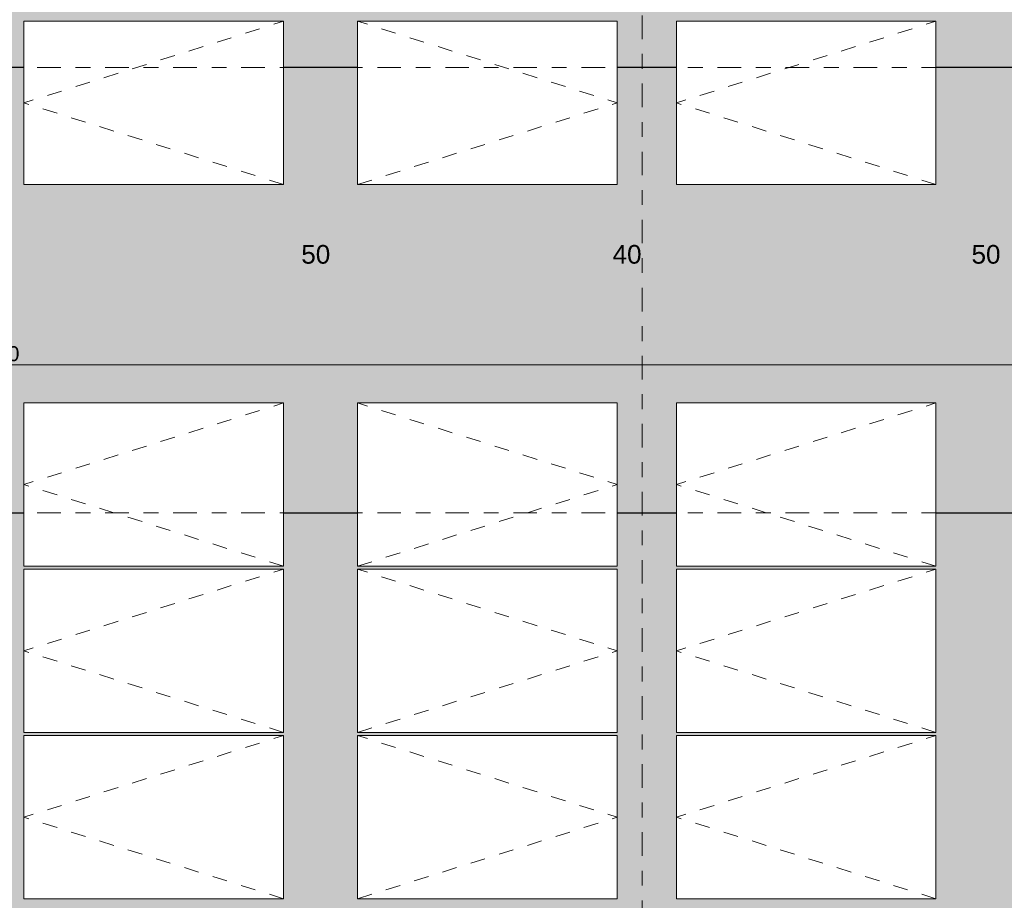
# Model space of a CAD drawing. Header units: metres. Extents: x -180 to 4, y -47 to 4.
# Tile 175 of 256: x -87.12 to -80.48, y -25.56 to -19.62. Entities that reach past the tile are written whole.
import ezdxf

# ---------------------------------------------------------------- set-up
doc = ezdxf.new("R2010")
doc.units = ezdxf.units.M
doc.header["$LTSCALE"] = 0.05
doc.header["$PDMODE"] = 1
doc.header["$PDSIZE"] = -2
doc.linetypes.add('Linienart-53', pattern=[5.291531, 3.175, -1.058062, 0.352704, -0.705764])
doc.linetypes.add('VW-01 Strichlinie kurz', pattern=[1.999894, 0.999947, -0.999947])
doc.layers.get('0').update_dxf_attribs({"lineweight": 25})
for name, color, linetype, lineweight, true_color in [('30 -35 Decken- 1 Konstruktion-Träger- Stahlbeton', 7, 'Continuous', 13, 0x33aa00), ('30 -35 Decken- 11 Bodendurchbruch', 7, 'Continuous', 15, 0x599559), ('30 -36 Dächer- 1 Konstruktion', 7, 'Continuous', 35, 0x6666cc), ('30 -36 Dächer- 3 Dachbeläge', 7, 'Continuous', 15, 0x9999ff), ('30 -36 Dächer- 3 Dachbeläge Gründach', 250, 'Continuous', 9, 0x333333), ('40 -44 Elektr. Anlagen- 2 Eigenstromversorgungsanlagen', 7, 'Continuous', 5, 0xff6633), ('70 -72 Beschriftung- 1 Beschriftung allgemein', 7, 'Continuous', 9, 0xff6633), ('70 -76 Bemaßung- 2 Allgemein', 7, 'Continuous', 5, 0x6666cc), ('Dachflächen Moblierung', 7, 'Continuous', 9, 0x888888)]:
    doc.layers.add(name, color=color, linetype=linetype, lineweight=lineweight, true_color=true_color)
doc.layers.add('70 -71 Achsen- 1 Gebäudeachsen', color=7, linetype='Linienart-53', lineweight=18)
doc.layers.add('Keine', color=7, linetype='Continuous', lineweight=9)
doc.styles.add('Arial', font='arial.ttf')
doc.dimstyles.new('k+k_klein', dxfattribs={"dimtxt": 0.075516, "dimasz": 0.05302, "dimexe": 0.05, "dimexo": 0.15, "dimgap": 0.005, "dimtad": 1, "dimdec": 3, "dimtxsty": 'Arial', "dimblk": 'VW_SLASH-2', "dimblk1": 'VW_SLASH-2', "dimblk2": 'VW_SLASH-2', "dimcen": 0, "dimdle": 0.025, "dimadec": 3, "dimazin": 0, "dimtfac": 0.75, "dimtdec": 3, "dimtix": 1, "dimtmove": 0, "dimatfit": 0, "dimldrblk": 'VW_FILLEDARROW', "dimfxl": 0.1, "dimfxlon": 1, "dimfrac": 2, "dimtolj": 1, "dimarcsym": 0})

# ---------------------------------------------------------------- blocks, each defined once
blk = doc.blocks.new('Gruppe')
at = {"color": 255, "linetype": 'Continuous', "lineweight": 5, "transparency": 33554687}
for points in [[(-99.811, -19.947), (-74.281, -19.947), (-74.281, -20.337), (-50.311, -20.337), (-50.311, -19.947), (-24.781, -19.947), (-24.781, -20.337), (-0.031, -20.337), (-0.031, -11.697), (-33.811, -11.697), (-33.811, -11.307), (-49.531, -11.307), (-49.531, -11.697), (-83.311, -11.697), (-83.311, -11.307), (-99.811, -11.307)], [(-74.281, -31.587), (-99.811, -31.587), (-99.811, -22.947), (-74.281, -22.947)]]:
    blk.add_wipeout(points, dxfattribs=at).dxf.layer = '30 -36 Dächer- 1 Konstruktion'
at = {"layer": '30 -36 Dächer- 1 Konstruktion', "color": 7, "linetype": 'Continuous', "lineweight": 5, "transparency": 33554687, "flags": 128}
for points in [[(-99.811, -19.947), (-74.281, -19.947), (-74.281, -20.337), (-50.311, -20.337), (-50.311, -19.947), (-24.781, -19.947), (-24.781, -20.337), (-0.031, -20.337), (-0.031, -11.697), (-33.811, -11.697), (-33.811, -11.307), (-49.531, -11.307), (-49.531, -11.697), (-83.311, -11.697), (-83.311, -11.307), (-99.811, -11.307)], [(-74.281, -31.587), (-99.811, -31.587), (-99.811, -22.947), (-74.281, -22.947)]]:
    blk.add_lwpolyline(points, close=True, dxfattribs=at)
at = {"color": 255, "linetype": 'Continuous', "lineweight": 5, "transparency": 33554687}
for points in [[(-99.811, -19.947), (-74.281, -19.947), (-74.281, -20.337), (-50.311, -20.337), (-50.311, -19.947), (-24.781, -19.947), (-24.781, -20.337), (-0.031, -20.337), (-0.031, -11.697), (-33.811, -11.697), (-33.811, -11.307), (-49.531, -11.307), (-49.531, -11.697), (-83.311, -11.697), (-83.311, -11.307), (-99.811, -11.307)], [(-74.281, -31.587), (-99.811, -31.587), (-99.811, -22.947), (-74.281, -22.947)]]:
    blk.add_wipeout(points, dxfattribs=at).dxf.layer = '30 -36 Dächer- 1 Konstruktion'
at = {"layer": '30 -36 Dächer- 1 Konstruktion', "color": 7, "linetype": 'Continuous', "lineweight": 5, "transparency": 33554687, "flags": 128}
for points in [[(-99.811, -19.947), (-74.281, -19.947), (-74.281, -20.337), (-50.311, -20.337), (-50.311, -19.947), (-24.781, -19.947), (-24.781, -20.337), (-0.031, -20.337), (-0.031, -11.697), (-33.811, -11.697), (-33.811, -11.307), (-49.531, -11.307), (-49.531, -11.697), (-83.311, -11.697), (-83.311, -11.307), (-99.811, -11.307)], [(-74.281, -31.587), (-99.811, -31.587), (-99.811, -22.947), (-74.281, -22.947)]]:
    blk.add_lwpolyline(points, close=True, dxfattribs=at)
at = {"color": 255, "linetype": 'Continuous', "lineweight": 5, "transparency": 33554687}
for points in [[(-99.811, -19.947), (-74.281, -19.947), (-74.281, -20.337), (-50.311, -20.337), (-50.311, -19.947), (-24.781, -19.947), (-24.781, -20.337), (-0.031, -20.337), (-0.031, -11.697), (-33.811, -11.697), (-33.811, -11.307), (-49.531, -11.307), (-49.531, -11.697), (-83.311, -11.697), (-83.311, -11.307), (-99.811, -11.307)], [(-74.281, -31.587), (-99.811, -31.587), (-99.811, -22.947), (-74.281, -22.947)]]:
    blk.add_wipeout(points, dxfattribs=at).dxf.layer = '30 -36 Dächer- 1 Konstruktion'
at = {"layer": '30 -36 Dächer- 1 Konstruktion', "color": 7, "linetype": 'Continuous', "lineweight": 5, "transparency": 33554687, "flags": 128}
for points in [[(-99.811, -19.947), (-74.281, -19.947), (-74.281, -20.337), (-50.311, -20.337), (-50.311, -19.947), (-24.781, -19.947), (-24.781, -20.337), (-0.031, -20.337), (-0.031, -11.697), (-33.811, -11.697), (-33.811, -11.307), (-49.531, -11.307), (-49.531, -11.697), (-83.311, -11.697), (-83.311, -11.307), (-99.811, -11.307)], [(-74.281, -31.587), (-99.811, -31.587), (-99.811, -22.947), (-74.281, -22.947)]]:
    blk.add_lwpolyline(points, close=True, dxfattribs=at)
at = {"color": 255, "linetype": 'Continuous', "lineweight": 5, "transparency": 33554687}
for points in [[(-99.811, -19.947), (-74.281, -19.947), (-74.281, -20.337), (-50.311, -20.337), (-50.311, -19.947), (-24.781, -19.947), (-24.781, -20.337), (-0.031, -20.337), (-0.031, -11.697), (-33.811, -11.697), (-33.811, -11.307), (-49.531, -11.307), (-49.531, -11.697), (-83.311, -11.697), (-83.311, -11.307), (-99.811, -11.307)], [(-74.281, -31.587), (-99.811, -31.587), (-99.811, -22.947), (-74.281, -22.947)]]:
    blk.add_wipeout(points, dxfattribs=at).dxf.layer = '30 -36 Dächer- 1 Konstruktion'
at = {"layer": '30 -36 Dächer- 1 Konstruktion', "color": 7, "linetype": 'Continuous', "lineweight": 5, "transparency": 33554687, "flags": 128}
for points in [[(-99.811, -19.947), (-74.281, -19.947), (-74.281, -20.337), (-50.311, -20.337), (-50.311, -19.947), (-24.781, -19.947), (-24.781, -20.337), (-0.031, -20.337), (-0.031, -11.697), (-33.811, -11.697), (-33.811, -11.307), (-49.531, -11.307), (-49.531, -11.697), (-83.311, -11.697), (-83.311, -11.307), (-99.811, -11.307)], [(-74.281, -31.587), (-99.811, -31.587), (-99.811, -22.947), (-74.281, -22.947)]]:
    blk.add_lwpolyline(points, close=True, dxfattribs=at)
at = {"color": 255, "linetype": 'Continuous', "lineweight": 5, "transparency": 33554687}
for points in [[(-99.811, -19.947), (-74.281, -19.947), (-74.281, -20.337), (-50.311, -20.337), (-50.311, -19.947), (-24.781, -19.947), (-24.781, -20.337), (-0.031, -20.337), (-0.031, -11.697), (-33.811, -11.697), (-33.811, -11.307), (-49.531, -11.307), (-49.531, -11.697), (-83.311, -11.697), (-83.311, -11.307), (-99.811, -11.307)], [(-74.281, -31.587), (-99.811, -31.587), (-99.811, -22.947), (-74.281, -22.947)]]:
    blk.add_wipeout(points, dxfattribs=at).dxf.layer = '30 -36 Dächer- 1 Konstruktion'
at = {"layer": '30 -36 Dächer- 1 Konstruktion', "color": 7, "linetype": 'Continuous', "lineweight": 5, "transparency": 33554687, "flags": 128}
for points in [[(-99.811, -19.947), (-74.281, -19.947), (-74.281, -20.337), (-50.311, -20.337), (-50.311, -19.947), (-24.781, -19.947), (-24.781, -20.337), (-0.031, -20.337), (-0.031, -11.697), (-33.811, -11.697), (-33.811, -11.307), (-49.531, -11.307), (-49.531, -11.697), (-83.311, -11.697), (-83.311, -11.307), (-99.811, -11.307)], [(-74.281, -31.587), (-99.811, -31.587), (-99.811, -22.947), (-74.281, -22.947)]]:
    blk.add_lwpolyline(points, close=True, dxfattribs=at)
blk = doc.blocks.new('Gruppe-1')
at = {"color": 255, "linetype": 'Continuous', "lineweight": 5, "transparency": 33554687}
blk.add_wipeout([(-99.811, -19.947), (-74.281, -19.947), (-74.281, -22.947), (-99.811, -22.947)], dxfattribs=at).dxf.layer = '30 -36 Dächer- 1 Konstruktion'
at = {"layer": '30 -36 Dächer- 1 Konstruktion', "color": 7, "linetype": 'Continuous', "lineweight": 5, "transparency": 33554687, "flags": 128}
blk.add_lwpolyline([(-99.811, -19.947), (-74.281, -19.947), (-74.281, -22.947), (-99.811, -22.947)], close=True, dxfattribs=at)
at = {"color": 255, "linetype": 'Continuous', "lineweight": 5, "transparency": 33554687}
blk.add_wipeout([(-99.811, -19.947), (-74.281, -19.947), (-74.281, -22.947), (-99.811, -22.947)], dxfattribs=at).dxf.layer = '30 -36 Dächer- 1 Konstruktion'
at = {"layer": '30 -36 Dächer- 1 Konstruktion', "color": 7, "linetype": 'Continuous', "lineweight": 5, "transparency": 33554687, "flags": 128}
blk.add_lwpolyline([(-99.811, -19.947), (-74.281, -19.947), (-74.281, -22.947), (-99.811, -22.947)], close=True, dxfattribs=at)
at = {"color": 255, "linetype": 'Continuous', "lineweight": 5, "transparency": 33554687}
blk.add_wipeout([(-99.811, -19.947), (-74.281, -19.947), (-74.281, -22.947), (-99.811, -22.947)], dxfattribs=at).dxf.layer = '30 -36 Dächer- 1 Konstruktion'
at = {"layer": '30 -36 Dächer- 1 Konstruktion', "color": 7, "linetype": 'Continuous', "lineweight": 5, "transparency": 33554687, "flags": 128}
blk.add_lwpolyline([(-99.811, -19.947), (-74.281, -19.947), (-74.281, -22.947), (-99.811, -22.947)], close=True, dxfattribs=at)
at = {"color": 255, "linetype": 'Continuous', "lineweight": 5, "transparency": 33554687}
blk.add_wipeout([(-99.811, -19.947), (-74.281, -19.947), (-74.281, -22.947), (-99.811, -22.947)], dxfattribs=at).dxf.layer = '30 -36 Dächer- 1 Konstruktion'
at = {"layer": '30 -36 Dächer- 1 Konstruktion', "color": 7, "linetype": 'Continuous', "lineweight": 5, "transparency": 33554687, "flags": 128}
blk.add_lwpolyline([(-99.811, -19.947), (-74.281, -19.947), (-74.281, -22.947), (-99.811, -22.947)], close=True, dxfattribs=at)
at = {"color": 255, "linetype": 'Continuous', "lineweight": 5, "transparency": 33554687}
blk.add_wipeout([(-99.811, -19.947), (-74.281, -19.947), (-74.281, -22.947), (-99.811, -22.947)], dxfattribs=at).dxf.layer = '30 -36 Dächer- 1 Konstruktion'
at = {"layer": '30 -36 Dächer- 1 Konstruktion', "color": 7, "linetype": 'Continuous', "lineweight": 5, "transparency": 33554687, "flags": 128}
blk.add_lwpolyline([(-99.811, -19.947), (-74.281, -19.947), (-74.281, -22.947), (-99.811, -22.947)], close=True, dxfattribs=at)
blk = doc.blocks.new('_04-Dach (2D)')
at = {"layer": '30 -36 Dächer- 1 Konstruktion', "flags": 128}
for points in [[(-99.811, -19.947), (-74.281, -19.947), (-74.281, -20.337), (-50.311, -20.337), (-50.311, -19.947), (-24.781, -19.947), (-24.781, -20.337), (-0.031, -20.337), (-0.031, -11.697), (-33.811, -11.697), (-33.811, -11.307), (-49.531, -11.307), (-49.531, -11.697), (-83.311, -11.697), (-83.311, -11.307), (-99.811, -11.307)], [(-74.281, -31.587), (-99.811, -31.587), (-99.811, -22.947), (-74.281, -22.947)]]:
    blk.add_lwpolyline(points, close=True, dxfattribs=at)
at = {"layer": '30 -36 Dächer- 1 Konstruktion', "color": 7, "linetype": 'Continuous', "lineweight": 25, "transparency": 33554687}
for points in [[(-74.281, -19.947), (-74.281, -19.947), (-99.811, -19.947), (-99.811, -19.947), (-74.281, -19.947)], [(-99.811, -19.947), (-74.281, -19.947)], [(-74.281, -19.947), (-99.811, -19.947)], [(-99.811, -22.947), (-99.811, -22.947), (-74.281, -22.947), (-74.281, -22.947), (-99.811, -22.947)], [(-99.811, -22.947), (-99.811, -31.587), (-74.281, -31.587), (-74.281, -22.947), (-99.811, -22.947)], [(-74.281, -22.947), (-74.281, -31.587), (-99.811, -31.587), (-99.811, -22.947), (-74.281, -22.947)]]:
    blk.add_lwpolyline(points, dxfattribs=at)
at = {"layer": '30 -36 Dächer- 1 Konstruktion', "color": 7, "linetype": 'Continuous', "lineweight": 5, "transparency": 33554687}
for points in [[(-74.281, -19.947), (-74.281, -19.947), (-99.811, -19.947), (-99.811, -19.947), (-74.281, -19.947)], [(-99.811, -19.947), (-74.281, -19.947)], [(-74.281, -19.947), (-99.811, -19.947)], [(-74.281, -19.947), (-74.281, -19.947), (-99.811, -19.947), (-99.811, -19.947), (-74.281, -19.947)], [(-99.811, -19.947), (-74.281, -19.947)], [(-74.281, -19.947), (-99.811, -19.947)], [(-74.281, -19.947), (-74.281, -19.947), (-99.811, -19.947), (-99.811, -19.947), (-74.281, -19.947)], [(-99.811, -19.947), (-74.281, -19.947)], [(-74.281, -19.947), (-99.811, -19.947)], [(-99.811, -22.947), (-99.811, -22.947), (-74.281, -22.947), (-74.281, -22.947), (-99.811, -22.947)], [(-99.811, -22.947), (-99.811, -31.587), (-74.281, -31.587), (-74.281, -22.947), (-99.811, -22.947)], [(-74.281, -22.947), (-74.281, -31.587), (-99.811, -31.587), (-99.811, -22.947), (-74.281, -22.947)], [(-99.811, -22.947), (-99.811, -22.947), (-74.281, -22.947), (-74.281, -22.947), (-99.811, -22.947)], [(-99.811, -22.947), (-99.811, -31.587), (-74.281, -31.587), (-74.281, -22.947), (-99.811, -22.947)], [(-74.281, -22.947), (-74.281, -31.587), (-99.811, -31.587), (-99.811, -22.947), (-74.281, -22.947)], [(-99.811, -22.947), (-99.811, -22.947), (-74.281, -22.947), (-74.281, -22.947), (-99.811, -22.947)], [(-99.811, -22.947), (-99.811, -31.587), (-74.281, -31.587), (-74.281, -22.947), (-99.811, -22.947)], [(-74.281, -22.947), (-74.281, -31.587), (-99.811, -31.587), (-99.811, -22.947), (-74.281, -22.947)]]:
    blk.add_lwpolyline(points, dxfattribs=at)
at = {"layer": '30 -36 Dächer- 1 Konstruktion', "color": 7, "linetype": 'Continuous', "lineweight": 13, "transparency": 33554687}
for points in [[(-74.281, -19.947), (-74.281, -19.947), (-99.811, -19.947), (-99.811, -19.947), (-74.281, -19.947)], [(-99.811, -19.947), (-74.281, -19.947)], [(-74.281, -19.947), (-99.811, -19.947)], [(-99.811, -22.947), (-99.811, -22.947), (-74.281, -22.947), (-74.281, -22.947), (-99.811, -22.947)], [(-99.811, -22.947), (-99.811, -31.587), (-74.281, -31.587), (-74.281, -22.947), (-99.811, -22.947)], [(-74.281, -22.947), (-74.281, -31.587), (-99.811, -31.587), (-99.811, -22.947), (-74.281, -22.947)]]:
    blk.add_lwpolyline(points, dxfattribs=at)
at = {"layer": '30 -35 Decken- 1 Konstruktion-Träger- Stahlbeton', "color": 7}
blk.add_blockref('Gruppe', (0, 0), dxfattribs=at)
at = {"layer": '30 -36 Dächer- 1 Konstruktion', "flags": 128}
blk.add_lwpolyline([(-99.811, -19.947), (-74.281, -19.947), (-74.281, -22.947), (-99.811, -22.947)], close=True, dxfattribs=at)
at = {"layer": '30 -36 Dächer- 1 Konstruktion', "color": 7, "linetype": 'Continuous', "lineweight": 25, "transparency": 33554687}
for points in [[(-99.811, -19.947), (-99.811, -19.947), (-74.281, -19.947), (-74.281, -19.947), (-99.811, -19.947)], [(-74.281, -22.947), (-74.281, -19.947), (-99.811, -19.947), (-99.811, -22.947), (-74.281, -22.947)], [(-99.811, -22.947), (-99.811, -19.947), (-74.281, -19.947), (-74.281, -22.947), (-99.811, -22.947)], [(-74.281, -22.947), (-74.281, -22.947), (-99.811, -22.947), (-99.811, -22.947), (-74.281, -22.947)]]:
    blk.add_lwpolyline(points, dxfattribs=at)
at = {"layer": '30 -36 Dächer- 1 Konstruktion', "color": 7, "linetype": 'Continuous', "lineweight": 5, "transparency": 33554687}
for points in [[(-99.811, -19.947), (-99.811, -19.947), (-74.281, -19.947), (-74.281, -19.947), (-99.811, -19.947)], [(-74.281, -22.947), (-74.281, -19.947), (-99.811, -19.947), (-99.811, -22.947), (-74.281, -22.947)], [(-99.811, -22.947), (-99.811, -19.947), (-74.281, -19.947), (-74.281, -22.947), (-99.811, -22.947)], [(-99.811, -19.947), (-99.811, -19.947), (-74.281, -19.947), (-74.281, -19.947), (-99.811, -19.947)], [(-74.281, -22.947), (-74.281, -19.947), (-99.811, -19.947), (-99.811, -22.947), (-74.281, -22.947)], [(-99.811, -22.947), (-99.811, -19.947), (-74.281, -19.947), (-74.281, -22.947), (-99.811, -22.947)], [(-99.811, -19.947), (-99.811, -19.947), (-74.281, -19.947), (-74.281, -19.947), (-99.811, -19.947)], [(-74.281, -22.947), (-74.281, -19.947), (-99.811, -19.947), (-99.811, -22.947), (-74.281, -22.947)], [(-99.811, -22.947), (-99.811, -19.947), (-74.281, -19.947), (-74.281, -22.947), (-99.811, -22.947)], [(-74.281, -22.947), (-74.281, -22.947), (-99.811, -22.947), (-99.811, -22.947), (-74.281, -22.947)], [(-74.281, -22.947), (-74.281, -22.947), (-99.811, -22.947), (-99.811, -22.947), (-74.281, -22.947)], [(-74.281, -22.947), (-74.281, -22.947), (-99.811, -22.947), (-99.811, -22.947), (-74.281, -22.947)]]:
    blk.add_lwpolyline(points, dxfattribs=at)
at = {"layer": '30 -36 Dächer- 1 Konstruktion', "color": 7, "linetype": 'Continuous', "lineweight": 13, "transparency": 33554687}
for points in [[(-99.811, -19.947), (-99.811, -19.947), (-74.281, -19.947), (-74.281, -19.947), (-99.811, -19.947)], [(-74.281, -22.947), (-74.281, -19.947), (-99.811, -19.947), (-99.811, -22.947), (-74.281, -22.947)], [(-99.811, -22.947), (-99.811, -19.947), (-74.281, -19.947), (-74.281, -22.947), (-99.811, -22.947)], [(-74.281, -22.947), (-74.281, -22.947), (-99.811, -22.947), (-99.811, -22.947), (-74.281, -22.947)]]:
    blk.add_lwpolyline(points, dxfattribs=at)
at = {"layer": '30 -35 Decken- 1 Konstruktion-Träger- Stahlbeton', "color": 7}
blk.add_blockref('Gruppe-1', (0, 0), dxfattribs=at)
blk = doc.blocks.new('Gruppe-242')
at = {"color": 255, "linetype": 'Continuous', "lineweight": 9, "transparency": 33554687}
blk.add_wipeout([(-87.09, -22.2072), (-85.34, -22.2072), (-85.34, -23.3072), (-87.09, -23.3072)], dxfattribs=at).dxf.layer = '40 -44 Elektr. Anlagen- 2 Eigenstromversorgungsanlagen'
at = {"layer": '40 -44 Elektr. Anlagen- 2 Eigenstromversorgungsanlagen', "color": 7, "linetype": 'Continuous', "lineweight": 9, "transparency": 33554687, "flags": 128}
blk.add_lwpolyline([(-87.09, -22.2072), (-85.34, -22.2072), (-85.34, -23.3072), (-87.09, -23.3072)], close=True, dxfattribs=at)
at = {"layer": 'Dachflächen Moblierung', "color": 8, "linetype": 'VW-01 Strichlinie kurz', "lineweight": 5, "flags": 128}
blk.add_lwpolyline([(-85.34, -23.3072), (-87.09, -22.7572), (-85.34, -22.2072)], dxfattribs=at)
blk = doc.blocks.new('Gruppe-243')
at = {"color": 255, "linetype": 'Continuous', "lineweight": 9, "transparency": 33554687}
blk.add_wipeout([(-87.09, -23.3282), (-85.34, -23.3282), (-85.34, -24.4282), (-87.09, -24.4282)], dxfattribs=at).dxf.layer = '40 -44 Elektr. Anlagen- 2 Eigenstromversorgungsanlagen'
at = {"layer": '40 -44 Elektr. Anlagen- 2 Eigenstromversorgungsanlagen', "color": 7, "linetype": 'Continuous', "lineweight": 9, "transparency": 33554687, "flags": 128}
blk.add_lwpolyline([(-87.09, -23.3282), (-85.34, -23.3282), (-85.34, -24.4282), (-87.09, -24.4282)], close=True, dxfattribs=at)
at = {"layer": 'Dachflächen Moblierung', "color": 8, "linetype": 'VW-01 Strichlinie kurz', "lineweight": 5, "flags": 128}
blk.add_lwpolyline([(-85.34, -24.4282), (-87.09, -23.8782), (-85.34, -23.3282)], dxfattribs=at)
blk = doc.blocks.new('Gruppe-244')
at = {"color": 255, "linetype": 'Continuous', "lineweight": 9, "transparency": 33554687}
blk.add_wipeout([(-87.09, -24.4492), (-85.34, -24.4492), (-85.34, -25.5492), (-87.09, -25.5492)], dxfattribs=at).dxf.layer = '40 -44 Elektr. Anlagen- 2 Eigenstromversorgungsanlagen'
at = {"layer": '40 -44 Elektr. Anlagen- 2 Eigenstromversorgungsanlagen', "color": 7, "linetype": 'Continuous', "lineweight": 9, "transparency": 33554687, "flags": 128}
blk.add_lwpolyline([(-87.09, -24.4492), (-85.34, -24.4492), (-85.34, -25.5492), (-87.09, -25.5492)], close=True, dxfattribs=at)
at = {"layer": 'Dachflächen Moblierung', "color": 8, "linetype": 'VW-01 Strichlinie kurz', "lineweight": 5, "flags": 128}
blk.add_lwpolyline([(-85.34, -25.5492), (-87.09, -24.9992), (-85.34, -24.4492)], dxfattribs=at)
blk = doc.blocks.new('Gruppe-247')
at = {"color": 255, "linetype": 'Continuous', "lineweight": 9, "transparency": 33554687}
blk.add_wipeout([(-84.84, -22.2072), (-83.09, -22.2072), (-83.09, -23.3072), (-84.84, -23.3072)], dxfattribs=at).dxf.layer = '40 -44 Elektr. Anlagen- 2 Eigenstromversorgungsanlagen'
at = {"layer": '40 -44 Elektr. Anlagen- 2 Eigenstromversorgungsanlagen', "color": 7, "linetype": 'Continuous', "lineweight": 9, "transparency": 33554687, "flags": 128}
blk.add_lwpolyline([(-84.84, -22.2072), (-83.09, -22.2072), (-83.09, -23.3072), (-84.84, -23.3072)], close=True, dxfattribs=at)
at = {"layer": 'Dachflächen Moblierung', "color": 8, "linetype": 'VW-01 Strichlinie kurz', "lineweight": 5, "flags": 128}
blk.add_lwpolyline([(-84.84, -23.3072), (-83.09, -22.7572), (-84.84, -22.2072)], dxfattribs=at)
blk = doc.blocks.new('Gruppe-248')
at = {"color": 255, "linetype": 'Continuous', "lineweight": 9, "transparency": 33554687}
blk.add_wipeout([(-84.84, -23.3282), (-83.09, -23.3282), (-83.09, -24.4282), (-84.84, -24.4282)], dxfattribs=at).dxf.layer = '40 -44 Elektr. Anlagen- 2 Eigenstromversorgungsanlagen'
at = {"layer": '40 -44 Elektr. Anlagen- 2 Eigenstromversorgungsanlagen', "color": 7, "linetype": 'Continuous', "lineweight": 9, "transparency": 33554687, "flags": 128}
blk.add_lwpolyline([(-84.84, -23.3282), (-83.09, -23.3282), (-83.09, -24.4282), (-84.84, -24.4282)], close=True, dxfattribs=at)
at = {"layer": 'Dachflächen Moblierung', "color": 8, "linetype": 'VW-01 Strichlinie kurz', "lineweight": 5, "flags": 128}
blk.add_lwpolyline([(-84.84, -24.4282), (-83.09, -23.8782), (-84.84, -23.3282)], dxfattribs=at)
blk = doc.blocks.new('Gruppe-249')
at = {"color": 255, "linetype": 'Continuous', "lineweight": 9, "transparency": 33554687}
blk.add_wipeout([(-84.84, -24.4492), (-83.09, -24.4492), (-83.09, -25.5492), (-84.84, -25.5492)], dxfattribs=at).dxf.layer = '40 -44 Elektr. Anlagen- 2 Eigenstromversorgungsanlagen'
at = {"layer": '40 -44 Elektr. Anlagen- 2 Eigenstromversorgungsanlagen', "color": 7, "linetype": 'Continuous', "lineweight": 9, "transparency": 33554687, "flags": 128}
blk.add_lwpolyline([(-84.84, -24.4492), (-83.09, -24.4492), (-83.09, -25.5492), (-84.84, -25.5492)], close=True, dxfattribs=at)
at = {"layer": 'Dachflächen Moblierung', "color": 8, "linetype": 'VW-01 Strichlinie kurz', "lineweight": 5, "flags": 128}
blk.add_lwpolyline([(-84.84, -25.5492), (-83.09, -24.9992), (-84.84, -24.4492)], dxfattribs=at)
blk = doc.blocks.new('Gruppe-252')
at = {"color": 255, "linetype": 'Continuous', "lineweight": 9, "transparency": 33554687}
blk.add_wipeout([(-82.69, -22.2072), (-80.94, -22.2072), (-80.94, -23.3072), (-82.69, -23.3072)], dxfattribs=at).dxf.layer = '40 -44 Elektr. Anlagen- 2 Eigenstromversorgungsanlagen'
at = {"layer": '40 -44 Elektr. Anlagen- 2 Eigenstromversorgungsanlagen', "color": 7, "linetype": 'Continuous', "lineweight": 9, "transparency": 33554687, "flags": 128}
blk.add_lwpolyline([(-82.69, -22.2072), (-80.94, -22.2072), (-80.94, -23.3072), (-82.69, -23.3072)], close=True, dxfattribs=at)
at = {"layer": 'Dachflächen Moblierung', "color": 8, "linetype": 'VW-01 Strichlinie kurz', "lineweight": 5, "flags": 128}
blk.add_lwpolyline([(-80.94, -23.3072), (-82.69, -22.7572), (-80.94, -22.2072)], dxfattribs=at)
blk = doc.blocks.new('Gruppe-253')
at = {"color": 255, "linetype": 'Continuous', "lineweight": 9, "transparency": 33554687}
blk.add_wipeout([(-82.69, -23.3282), (-80.94, -23.3282), (-80.94, -24.4282), (-82.69, -24.4282)], dxfattribs=at).dxf.layer = '40 -44 Elektr. Anlagen- 2 Eigenstromversorgungsanlagen'
at = {"layer": '40 -44 Elektr. Anlagen- 2 Eigenstromversorgungsanlagen', "color": 7, "linetype": 'Continuous', "lineweight": 9, "transparency": 33554687, "flags": 128}
blk.add_lwpolyline([(-82.69, -23.3282), (-80.94, -23.3282), (-80.94, -24.4282), (-82.69, -24.4282)], close=True, dxfattribs=at)
at = {"layer": 'Dachflächen Moblierung', "color": 8, "linetype": 'VW-01 Strichlinie kurz', "lineweight": 5, "flags": 128}
blk.add_lwpolyline([(-80.94, -24.4282), (-82.69, -23.8782), (-80.94, -23.3282)], dxfattribs=at)
blk = doc.blocks.new('Gruppe-254')
at = {"color": 255, "linetype": 'Continuous', "lineweight": 9, "transparency": 33554687}
blk.add_wipeout([(-82.69, -24.4492), (-80.94, -24.4492), (-80.94, -25.5492), (-82.69, -25.5492)], dxfattribs=at).dxf.layer = '40 -44 Elektr. Anlagen- 2 Eigenstromversorgungsanlagen'
at = {"layer": '40 -44 Elektr. Anlagen- 2 Eigenstromversorgungsanlagen', "color": 7, "linetype": 'Continuous', "lineweight": 9, "transparency": 33554687, "flags": 128}
blk.add_lwpolyline([(-82.69, -24.4492), (-80.94, -24.4492), (-80.94, -25.5492), (-82.69, -25.5492)], close=True, dxfattribs=at)
at = {"layer": 'Dachflächen Moblierung', "color": 8, "linetype": 'VW-01 Strichlinie kurz', "lineweight": 5, "flags": 128}
blk.add_lwpolyline([(-80.94, -25.5492), (-82.69, -24.9992), (-80.94, -24.4492)], dxfattribs=at)
blk = doc.blocks.new('Gruppe-286')
at = {"color": 255, "linetype": 'Continuous', "lineweight": 9, "transparency": 33554687}
blk.add_wipeout([(-87.09, -19.6345), (-85.34, -19.6345), (-85.34, -20.7345), (-87.09, -20.7345)], dxfattribs=at).dxf.layer = '40 -44 Elektr. Anlagen- 2 Eigenstromversorgungsanlagen'
at = {"layer": '40 -44 Elektr. Anlagen- 2 Eigenstromversorgungsanlagen', "color": 7, "linetype": 'Continuous', "lineweight": 9, "transparency": 33554687, "flags": 128}
blk.add_lwpolyline([(-87.09, -19.6345), (-85.34, -19.6345), (-85.34, -20.7345), (-87.09, -20.7345)], close=True, dxfattribs=at)
at = {"layer": 'Dachflächen Moblierung', "color": 8, "linetype": 'VW-01 Strichlinie kurz', "lineweight": 5, "flags": 128}
blk.add_lwpolyline([(-85.34, -20.7345), (-87.09, -20.1845), (-85.34, -19.6345)], dxfattribs=at)
blk = doc.blocks.new('Gruppe-291')
at = {"color": 255, "linetype": 'Continuous', "lineweight": 9, "transparency": 33554687}
blk.add_wipeout([(-84.84, -19.6345), (-83.09, -19.6345), (-83.09, -20.7345), (-84.84, -20.7345)], dxfattribs=at).dxf.layer = '40 -44 Elektr. Anlagen- 2 Eigenstromversorgungsanlagen'
at = {"layer": '40 -44 Elektr. Anlagen- 2 Eigenstromversorgungsanlagen', "color": 7, "linetype": 'Continuous', "lineweight": 9, "transparency": 33554687, "flags": 128}
blk.add_lwpolyline([(-84.84, -19.6345), (-83.09, -19.6345), (-83.09, -20.7345), (-84.84, -20.7345)], close=True, dxfattribs=at)
at = {"layer": 'Dachflächen Moblierung', "color": 8, "linetype": 'VW-01 Strichlinie kurz', "lineweight": 5, "flags": 128}
blk.add_lwpolyline([(-84.84, -20.7345), (-83.09, -20.1845), (-84.84, -19.6345)], dxfattribs=at)
blk = doc.blocks.new('Gruppe-296')
at = {"color": 255, "linetype": 'Continuous', "lineweight": 9, "transparency": 33554687}
blk.add_wipeout([(-82.69, -19.6345), (-80.94, -19.6345), (-80.94, -20.7345), (-82.69, -20.7345)], dxfattribs=at).dxf.layer = '40 -44 Elektr. Anlagen- 2 Eigenstromversorgungsanlagen'
at = {"layer": '40 -44 Elektr. Anlagen- 2 Eigenstromversorgungsanlagen', "color": 7, "linetype": 'Continuous', "lineweight": 9, "transparency": 33554687, "flags": 128}
blk.add_lwpolyline([(-82.69, -19.6345), (-80.94, -19.6345), (-80.94, -20.7345), (-82.69, -20.7345)], close=True, dxfattribs=at)
at = {"layer": 'Dachflächen Moblierung', "color": 8, "linetype": 'VW-01 Strichlinie kurz', "lineweight": 5, "flags": 128}
blk.add_lwpolyline([(-80.94, -20.7345), (-82.69, -20.1845), (-80.94, -19.6345)], dxfattribs=at)
blk = doc.blocks.new('Gruppe-329')
at = {"layer": '70 -72 Beschriftung- 1 Beschriftung allgemein', "color": 7, "transparency": 33554687}
for name in ['Gruppe-291', 'Gruppe-247']:
    blk.add_blockref(name, (0, 0), dxfattribs=at)
at = {"layer": 'Keine', "color": 7, "transparency": 33554687}
for name in ['Gruppe-286', 'Gruppe-296', 'Gruppe-242', 'Gruppe-252']:
    blk.add_blockref(name, (0, 0), dxfattribs=at)
at = {"layer": '70 -72 Beschriftung- 1 Beschriftung allgemein', "char_height": 0.12586, "attachment_point": 1, "line_spacing_factor": 0.970891, "style": 'Arial'}
for s, insert in [('50', (-85.22, -21.1425)), ('40', (-83.1207, -21.1425)), ('50', (-80.7, -21.1425))]:
    blk.add_mtext(s, dxfattribs=dict(at, insert=insert))
at = {"layer": '70 -72 Beschriftung- 1 Beschriftung allgemein', "color": 7, "transparency": 33554687}
blk.add_blockref('Gruppe-248', (0, 0), dxfattribs=at)
at = {"layer": 'Keine', "color": 7, "transparency": 33554687}
for name in ['Gruppe-243', 'Gruppe-253']:
    blk.add_blockref(name, (0, 0), dxfattribs=at)
at = {"layer": '70 -72 Beschriftung- 1 Beschriftung allgemein', "color": 7, "transparency": 33554687}
blk.add_blockref('Gruppe-249', (0, 0), dxfattribs=at)
at = {"layer": 'Keine', "color": 7, "transparency": 33554687}
for name in ['Gruppe-244', 'Gruppe-254']:
    blk.add_blockref(name, (0, 0), dxfattribs=at)
blk = doc.blocks.new('Gruppe-365')
at = {"layer": '30 -36 Dächer- 3 Dachbeläge Gründach', "linetype": 'Continuous', "lineweight": 0, "true_color": 0xe7eedf}
h = blk.add_hatch(color=254, dxfattribs=at)
h.paths.add_polyline_path([(-81.5037, -5.5564), (-81.5037, -3.5964), (-82.636, -3.5964), (-82.636, -0.732), (-50.206, -0.732), (-50.206, -10.572), (-51.971, -10.572), (-51.971, -13.7471), (-74.9949, -13.7471), (-74.9949, -30.912), (-99.136, -30.912), (-99.136, -11.982), (-82.636, -11.982), (-82.636, -9.597), (-78.391, -9.597), (-78.391, -7.647), (-82.636, -7.647), (-82.636, -5.5564)])
h.paths.add_polyline_path([(-64.4827, -11.9745), (-64.4827, -8.3855), (-72.8267, -8.3855), (-72.8267, -11.9745)])
at = {"color": 255, "lineweight": 9}
blk.add_wipeout([(-74.6216, -0.277), (-74.6216, -0.732), (-82.636, -0.732), (-82.636, -3.5964), (-81.5037, -3.5964), (-81.5037, -5.5564), (-82.636, -5.5564), (-82.636, -7.647), (-78.391, -7.647), (-78.391, -9.597), (-82.636, -9.597), (-82.636, -11.982), (-99.136, -11.982), (-99.136, -30.912), (-74.9949, -30.912), (-74.9949, -13.7471), (-74.6216, -13.7471), (-74.6216, -31.367), (-99.591, -31.367), (-99.591, -11.527), (-83.091, -11.527), (-83.091, -0.277)], dxfattribs=at).dxf.layer = '30 -36 Dächer- 3 Dachbeläge'
at = {"layer": 'Keine', "color": 7, "transparency": 33554687}
blk.add_blockref('Gruppe-329', (0, 0), dxfattribs=at)
blk = doc.blocks.new('_Dach_2D (2D)')
at = {"layer": '30 -35 Decken- 11 Bodendurchbruch', "color": 7}
blk.add_blockref('Gruppe-365', (0, 0), dxfattribs=at)
blk = doc.blocks.new('VW_SLASH-2')
at = {"color": 0, "linetype": 'ByBlock', "lineweight": -2, "transparency": 16777216}
blk.add_line((0.47, 0), (-1, 0), dxfattribs=at)
at = {"color": 0, "lineweight": 5, "transparency": 16777216, "flags": 128}
blk.add_lwpolyline([(0.5, 0.5), (-0.5, -0.5)], dxfattribs=at)
blk = doc.blocks.new('*D2802')
at = {"layer": '70 -76 Bemaßung- 2 Allgemein', "color": 0, "linetype": 'Continuous', "lineweight": -2, "transparency": 33554687}
for p, q in [((-95.8866, -22.05), (-95.8866, -21.9)), ((-78.7065, -22.05), (-78.7065, -21.9)), ((-78.7595, -21.95), (-95.8336, -21.95))]:
    blk.add_line(p, q, dxfattribs=at)
at = {"layer": 'Defpoints', "color": 0, "transparency": 33554687}
for p in [(-95.8866, -21.95), (-78.7065, -22.44), (-95.8866, -24.4512)]:
    blk.add_point(p, dxfattribs=at)
at = {"layer": '70 -76 Bemaßung- 2 Allgemein', "color": 0, "lineweight": -2, "xscale": 0.05302001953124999, "yscale": 0.05302001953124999, "zscale": 0.05302001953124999, "rotation": 180}
blk.add_blockref('VW_SLASH-2', (-95.8866, -21.95), dxfattribs=at)
at = {"layer": '70 -76 Bemaßung- 2 Allgemein', "color": 0, "lineweight": -2, "xscale": 0.05302001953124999, "yscale": 0.05302001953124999, "zscale": 0.05302001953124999}
blk.add_blockref('VW_SLASH-2', (-78.7065, -21.95), dxfattribs=at)
at = {"layer": '70 -76 Bemaßung- 2 Allgemein', "color": 0, "lineweight": 5, "transparency": 33554687, "insert": (-87.2965, -21.8845), "char_height": 0.10069, "attachment_point": 5, "style": 'Arial'}
blk.add_mtext('\\A1;17,20', dxfattribs=at)
blk = doc.blocks.new('VW_FILLEDARROW')
at = {"linetype": 'Continuous', "lineweight": 0, "transparency": 16777216}
blk.add_hatch(color=0, dxfattribs=at).paths.add_polyline_path([(-2.83, 0.76), (0, 0), (-2.83, -0.76)])
at = {"color": 0, "lineweight": 5, "transparency": 16777216, "flags": 128}
blk.add_lwpolyline([(-2.83, 0.76), (0, 0), (-2.83, -0.76)], close=True, dxfattribs=at)
blk = doc.blocks.new('_Achsen (3D)')
at = {"layer": '70 -71 Achsen- 1 Gebäudeachsen', "transparency": 33554687}
for p, q in [((-82.921, 3.8), (-82.921, -46.172)), ((-179.668, -19.947), (3.826, -19.947)), ((-179.668, -22.947), (3.826, -22.947))]:
    blk.add_line(p, q, dxfattribs=at)
blk = doc.blocks.new('Gruppe-2095')
at = {"layer": '70 -76 Bemaßung- 2 Allgemein', "color": 173, "linetype": 'Continuous', "lineweight": 5, "true_color": 0x6666cc, "transparency": 33554687}
dim = blk.add_linear_dim(base=(-95.8866, -21.95), p1=(-78.7065, -22.44), p2=(-95.8866, -24.4512), text='17,20', dimstyle='k+k_klein', override={"dimtxt": 0.100689, "dimgap": 0.005, "dimdec": 1, "dimpost": '<>', "dimtxsty": 'Arial', "dimtmove": 2}, dxfattribs=at)
dim.commit()
dim.dimension.update_dxf_attribs({"geometry": '*D2802', "text_midpoint": (-87.2965, -21.8845)})
blk = doc.blocks.new('_Dach_2D Bemaßung_ Beschriftung (2D)')
at = {"layer": '70 -76 Bemaßung- 2 Allgemein', "color": 173, "true_color": 0x6666cc, "transparency": 33554687}
blk.add_blockref('Gruppe-2095', (0, 0), dxfattribs=at)

msp = doc.modelspace()

# ---------------------------------------------------------------- block references
at = {"layer": 'Keine', "color": 1}
msp.add_blockref('_04-Dach (2D)', (0, 0), dxfattribs=at)

# ---------------------------------------------------------------- next in the draw order: block references
msp.add_blockref('_Dach_2D (2D)', (0, 0), dxfattribs=at)

# ---------------------------------------------------------------- next in the draw order: block references
msp.add_blockref('_Dach_2D Bemaßung_ Beschriftung (2D)', (0, 0), dxfattribs=at)

# ---------------------------------------------------------------- next in the draw order: block references
msp.add_blockref('_Achsen (3D)', (0, 0), dxfattribs=at)

doc.saveas('drawing.dxf')
